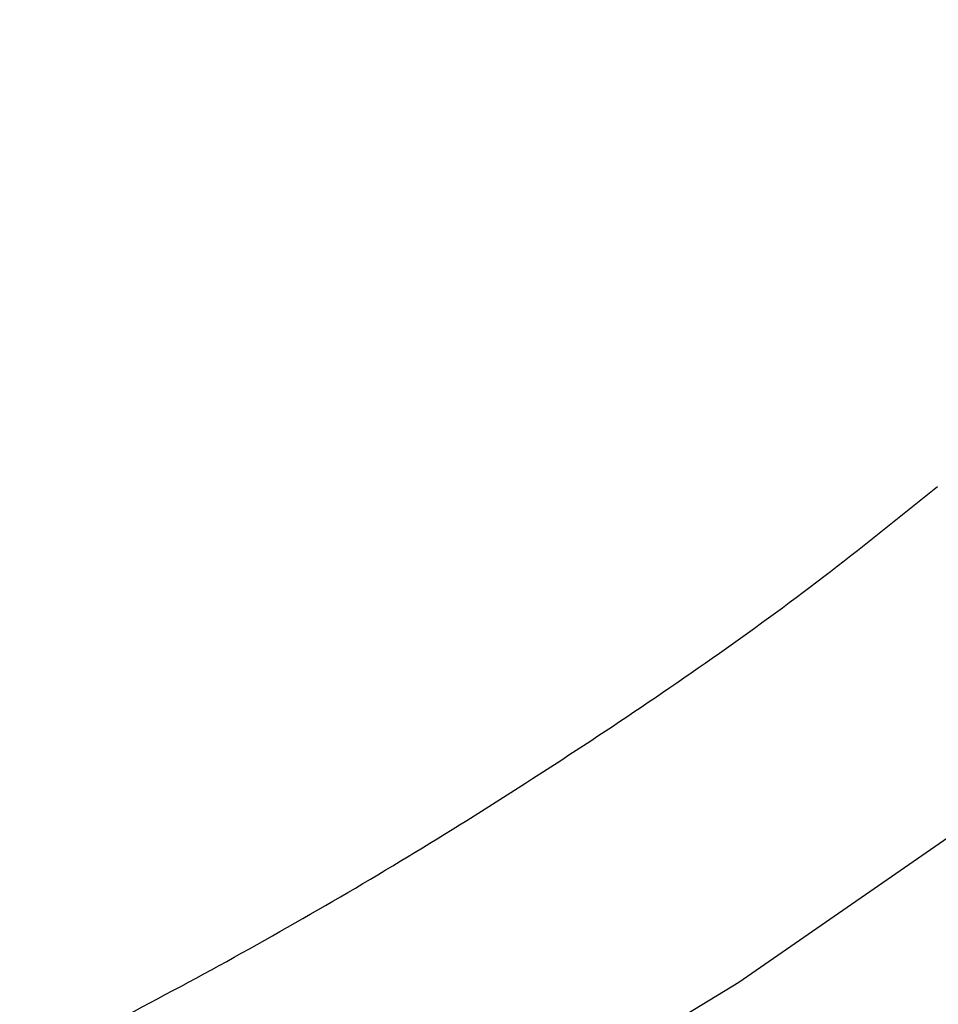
# Paper-space layout '_Trimétrica' of a CAD drawing. Header units: millimetres. Extents: x -779 to 107, y -976 to -84.
# Tile 152 of 197: x -241 to -222, y -673 to -652. Entities that reach past the tile are written whole.
import ezdxf

# ---------------------------------------------------------------- set-up
doc = ezdxf.new("R2010")
doc.units = ezdxf.units.MM

psp = doc.layouts.new('_Trimétrica')

# ---------------------------------------------------------------- linework, layer by layer
at = {"color": 7, "linetype": 'Continuous', "lineweight": 25, "flags": 128}
psp.add_lwpolyline([(-231.337, -675.381), (-226.102, -672.189), (-221.081, -668.718), (-216.287, -664.976), (-211.727, -660.969), (-207.411, -656.706), (-203.348, -652.194), (-203.206, -652.026)], dxfattribs=at)
at = {"color": 7, "linetype": 'Continuous', "lineweight": 25}
for points, knots in [([(-467.829, -369.743), (-467.151, -369.244), (-464.849, -367.551), (-460.711, -364.919), (-455.432, -361.848), (-449.96, -359.046), (-444.32, -356.499), (-438.518, -354.216), (-432.562, -352.198), (-426.462, -350.449), (-420.228, -348.97), (-413.868, -347.763), (-407.392, -346.831), (-400.809, -346.172), (-394.13, -345.79), (-387.363, -345.683), (-380.518, -345.853), (-373.607, -346.298), (-366.637, -347.019), (-359.621, -348.014), (-352.568, -349.282), (-345.489, -350.821), (-338.394, -352.63), (-331.293, -354.706), (-324.199, -357.046), (-317.121, -359.646), (-310.07, -362.504), (-303.057, -365.614), (-296.092, -368.973), (-289.187, -372.576), (-282.351, -376.416), (-275.597, -380.49), (-268.933, -384.79), (-262.37, -389.31), (-255.918, -394.043), (-249.587, -398.982), (-243.388, -404.12), (-237.329, -409.449), (-231.42, -414.961), (-225.669, -420.647), (-220.087, -426.498), (-214.681, -432.506), (-209.459, -438.661), (-204.431, -444.954), (-199.602, -451.375), (-194.981, -457.914), (-190.575, -464.561), (-186.389, -471.306), (-182.431, -478.138), (-178.707, -485.047), (-175.221, -492.021), (-171.979, -499.051), (-168.986, -506.125), (-166.245, -513.233), (-163.761, -520.363), (-161.538, -527.505), (-159.577, -534.648), (-157.883, -541.78), (-156.456, -548.891), (-155.3, -555.971), (-154.414, -563.009), (-153.801, -569.994), (-153.46, -576.916), (-153.392, -583.765), (-153.597, -590.531), (-154.075, -597.204), (-154.824, -603.774), (-155.844, -610.233), (-157.132, -616.572), (-158.688, -622.78), (-160.51, -628.849), (-162.594, -634.772), (-164.94, -640.538), (-167.543, -646.14), (-170.399, -651.571), (-173.515, -656.815), (-176.568, -661.469), (-178.689, -664.279), (-179.598, -665.483)], [0, 0, 0, 0, 0.005644, 0.01917, 0.032683, 0.04618, 0.059659, 0.073117, 0.086555, 0.099972, 0.113369, 0.126746, 0.140104, 0.153445, 0.16677, 0.180082, 0.193381, 0.20667, 0.219949, 0.233221, 0.246486, 0.259746, 0.273002, 0.286255, 0.299505, 0.312753, 0.326001, 0.339247, 0.352493, 0.365739, 0.378985, 0.392231, 0.405478, 0.418725, 0.431972, 0.44522, 0.458468, 0.471716, 0.484965, 0.498213, 0.511461, 0.524709, 0.537957, 0.551204, 0.56445, 0.577695, 0.59094, 0.604184, 0.617426, 0.630668, 0.643908, 0.657148, 0.670387, 0.683626, 0.696865, 0.710103, 0.723342, 0.736583, 0.749825, 0.76307, 0.776318, 0.789571, 0.80283, 0.816095, 0.82937, 0.842655, 0.855951, 0.869261, 0.882587, 0.895929, 0.90929, 0.92267, 0.936072, 0.949495, 0.96294, 0.976405, 0.989891, 1, 1, 1, 1]), ([(-451.042, -563.783), (-450.498, -564.843), (-448.938, -567.88), (-446.174, -572.834), (-442.682, -578.604), (-438.958, -584.267), (-435.016, -589.813), (-430.861, -595.23), (-426.504, -600.506), (-421.954, -605.63), (-417.22, -610.591), (-412.312, -615.38), (-407.241, -619.986), (-402.016, -624.399), (-396.65, -628.609), (-391.153, -632.609), (-385.537, -636.388), (-379.813, -639.939), (-373.993, -643.254), (-368.089, -646.326), (-362.114, -649.148), (-356.081, -651.713), (-350.001, -654.015), (-343.888, -656.049), (-337.756, -657.811), (-331.616, -659.294), (-325.483, -660.497), (-319.371, -661.415), (-313.292, -662.047), (-307.26, -662.39), (-301.289, -662.443), (-295.393, -662.207), (-289.584, -661.681), (-283.877, -660.868), (-278.285, -659.768), (-272.819, -658.386), (-267.492, -656.725), (-262.317, -654.788), (-257.304, -652.583), (-252.465, -650.111), (-247.803, -647.389), (-243.359, -644.388), (-240.431, -642.267), (-239.047, -641.084), (-239.013, -641.055)], [0, 0, 0, 0, 0.0132663, 0.0380232, 0.0627791, 0.0875348, 0.11229, 0.1370449, 0.1617996, 0.1865546, 0.2113101, 0.2360666, 0.2608246, 0.2855843, 0.3103464, 0.3351111, 0.3598788, 0.3846495, 0.4094234, 0.4342001, 0.4589793, 0.4837601, 0.5085411, 0.5333208, 0.558097, 0.5828673, 0.6076288, 0.6323778, 0.6571105, 0.6818225, 0.7065089, 0.7311649, 0.7557853, 0.7803654, 0.8049007, 0.8293876, 0.8538234, 0.8782066, 0.9025374, 0.9268175, 0.9510504, 0.9752415, 0.9993975, 1, 1, 1, 1]), ([(-471.768, -569.565), (-471.18, -570.713), (-469.489, -574.01), (-466.509, -579.395), (-462.758, -585.682), (-458.774, -591.865), (-454.569, -597.936), (-450.15, -603.882), (-445.525, -609.694), (-440.701, -615.36), (-435.689, -620.872), (-430.497, -626.218), (-425.133, -631.39), (-419.608, -636.379), (-413.932, -641.174), (-408.113, -645.768), (-402.164, -650.153), (-396.094, -654.32), (-389.913, -658.261), (-383.634, -661.97), (-377.266, -665.439), (-370.822, -668.663), (-364.312, -671.634), (-357.749, -674.347), (-351.144, -676.797), (-344.509, -678.98), (-337.856, -680.889), (-331.196, -682.523), (-324.544, -683.877), (-317.91, -684.948), (-311.307, -685.734), (-304.747, -686.234), (-298.243, -686.446), (-291.807, -686.369), (-285.452, -686.004), (-279.189, -685.351), (-273.031, -684.413), (-266.989, -683.189), (-261.075, -681.685), (-255.3, -679.902), (-249.675, -677.845), (-244.21, -675.518), (-238.916, -672.925), (-233.799, -670.076), (-228.881, -666.961), (-224.918, -664.202), (-222.675, -662.392), (-221.932, -661.792)], [0, 0, 0, 0, 0.012178, 0.03497, 0.057762, 0.080554, 0.103345, 0.126136, 0.148927, 0.171718, 0.194508, 0.217299, 0.240091, 0.262884, 0.285678, 0.308474, 0.331271, 0.354071, 0.376872, 0.399676, 0.422482, 0.44529, 0.468099, 0.490909, 0.513719, 0.536527, 0.559333, 0.582135, 0.604931, 0.627718, 0.650494, 0.673256, 0.696001, 0.718726, 0.741427, 0.764102, 0.786746, 0.809357, 0.831933, 0.854471, 0.876971, 0.899433, 0.921857, 0.944246, 0.966602, 0.988931, 1, 1, 1, 1])]:
    psp.add_open_spline(points, degree=3, knots=knots, dxfattribs=at)

doc.saveas('drawing.dxf')
